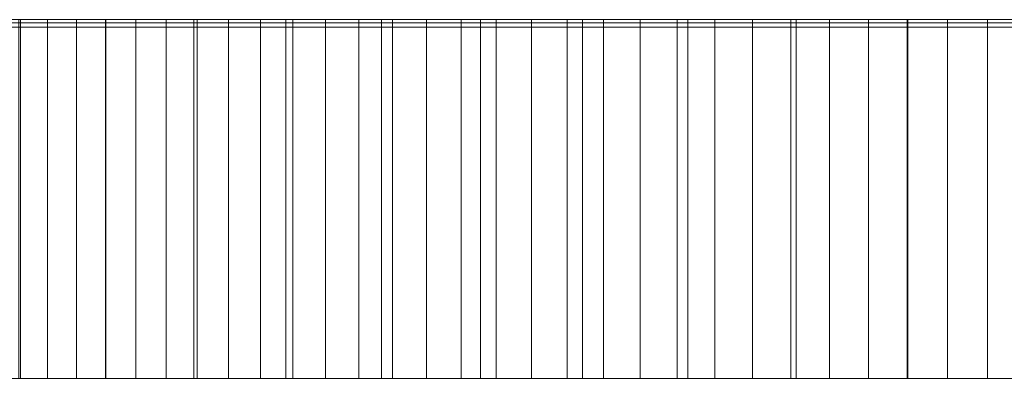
# Model space of a CAD drawing. Header units: millimetres. Extents: x -1780 to -880, y -660 to -620.
# Tile 3 of 9: x -1690 to -1580, y -660 to -620. Entities that reach past the tile are written whole.
import ezdxf

# ---------------------------------------------------------------- set-up
doc = ezdxf.new("R2010")
doc.units = ezdxf.units.MM
doc.header["$LTSCALE"] = 20
doc.layers.add('COTES', color=7, linetype='Continuous', lineweight=15, true_color=0x989898)

# ---------------------------------------------------------------- blocks, each defined once
blk = doc.blocks.new('Group')
at = {"layer": 'COTES', "color": 7, "linetype": 'Continuous', "lineweight": 9, "transparency": 33554687}
for points, invisible_edges in [([(-1779.64, -620, -2802.91), (-1329.13, -620, -2802.91), (-1769.64, -620, -2792.91), (-1779.64, -620, -2802.91)], 14), ([(-1329.13, -620, -2802.91), (-1329.13, -620, -2792.91), (-1769.64, -620, -2792.91), (-1329.13, -620, -2802.91)], 12), ([(-1586.68, -620.34, -895.95), (-1723.7, -620.34, -1056.75), (-1769.64, -620.34, -1262.87), (-1586.68, -620.34, -895.95)], 15), ([(-1265.12, -620.34, -818.17), (-1586.68, -620.34, -895.95), (-1769.64, -620.34, -1262.87), (-1265.12, -620.34, -818.17)], 15), ([(-889.95, -620.34, -1253.6), (-1265.12, -620.34, -818.17), (-1769.64, -620.34, -1262.87), (-889.95, -620.34, -1253.6)], 15), ([(-889.95, -620.34, -2792.91), (-889.95, -620.34, -1253.6), (-1769.64, -620.34, -1262.87), (-889.95, -620.34, -2792.91)], 14), ([(-889.95, -620.34, -2792.91), (-1769.64, -620.34, -1262.87), (-1769.64, -620.34, -2792.91), (-889.95, -620.34, -2792.91)], 9), ([(-1677.08, -620.34, -982.85), (-1702.23, -620.34, -1018.64), (-1723.7, -620.34, -1056.75), (-1677.08, -620.34, -982.85)], 15), ([(-1586.68, -620.34, -895.95), (-1677.08, -620.34, -982.85), (-1723.7, -620.34, -1056.75), (-1586.68, -620.34, -895.95)], 15), ([(-1677.08, -620.34, -982.85), (-1690.1, -620.34, -1000.43), (-1702.23, -620.34, -1018.64), (-1677.08, -620.34, -982.85)], 15), ([(-1686.92, -620, -995.98), (-1689.91, -620, -983.17), (-1698.94, -620, -995.63), (-1686.92, -620, -995.98)], 13), ([(-1690.1, -620, -1000.43), (-1686.92, -620, -995.98), (-1698.94, -620, -995.63), (-1690.1, -620, -1000.43)], 14), ([(-1683.69, -620.34, -991.56), (-1686.92, -620.34, -995.98), (-1690.1, -620.34, -1000.43), (-1683.69, -620.34, -991.56)], 12), ([(-1677.08, -620.34, -982.85), (-1683.69, -620.34, -991.56), (-1690.1, -620.34, -1000.43), (-1677.08, -620.34, -982.85)], 15), ([(-1677.08, -620, -982.85), (-1680.46, -620, -971.03), (-1689.91, -620, -983.17), (-1677.08, -620, -982.85)], 13), ([(-1680.41, -620, -987.18), (-1677.08, -620, -982.85), (-1689.91, -620, -983.17), (-1680.41, -620, -987.18)], 14), ([(-1683.69, -620, -991.56), (-1680.41, -620, -987.18), (-1689.91, -620, -983.17), (-1683.69, -620, -991.56)], 14), ([(-1686.92, -620, -995.98), (-1683.69, -620, -991.56), (-1689.91, -620, -983.17), (-1686.92, -620, -995.98)], 14), ([(-1677.08, -620.34, -982.85), (-1680.41, -620.34, -987.18), (-1683.69, -620.34, -991.56), (-1677.08, -620.34, -982.85)], 12), ([(-1666.75, -620, -970.1), (-1670.6, -620, -959.21), (-1680.46, -620, -971.03), (-1666.75, -620, -970.1)], 13), ([(-1670.24, -620, -974.31), (-1666.75, -620, -970.1), (-1680.46, -620, -971.03), (-1670.24, -620, -974.31)], 14), ([(-1673.69, -620, -978.56), (-1670.24, -620, -974.31), (-1680.46, -620, -971.03), (-1673.69, -620, -978.56)], 14), ([(-1677.08, -620, -982.85), (-1673.69, -620, -978.56), (-1680.46, -620, -971.03), (-1677.08, -620, -982.85)], 14), ([(-1670.24, -620.34, -974.31), (-1673.69, -620.34, -978.56), (-1677.08, -620.34, -982.85), (-1670.24, -620.34, -974.31)], 12), ([(-1663.2, -620.34, -965.93), (-1670.24, -620.34, -974.31), (-1677.08, -620.34, -982.85), (-1663.2, -620.34, -965.93)], 15), ([(-1640.85, -620.34, -941.91), (-1663.2, -620.34, -965.93), (-1677.08, -620.34, -982.85), (-1640.85, -620.34, -941.91)], 15), ([(-1586.68, -620.34, -895.95), (-1640.85, -620.34, -941.91), (-1677.08, -620.34, -982.85), (-1586.68, -620.34, -895.95)], 15), ([(-1659.6, -620, -961.81), (-1660.35, -620, -947.75), (-1670.6, -620, -959.21), (-1659.6, -620, -961.81)], 13), ([(-1663.2, -620, -965.93), (-1659.6, -620, -961.81), (-1670.6, -620, -959.21), (-1663.2, -620, -965.93)], 14), ([(-1666.75, -620, -970.1), (-1663.2, -620, -965.93), (-1670.6, -620, -959.21), (-1666.75, -620, -970.1)], 14), ([(-1663.2, -620.34, -965.93), (-1666.75, -620.34, -970.1), (-1670.24, -620.34, -974.31), (-1663.2, -620.34, -965.93)], 12), ([(-1655.95, -620.34, -957.74), (-1659.6, -620.34, -961.81), (-1663.2, -620.34, -965.93), (-1655.95, -620.34, -957.74)], 12), ([(-1640.85, -620.34, -941.91), (-1655.95, -620.34, -957.74), (-1663.2, -620.34, -965.93), (-1640.85, -620.34, -941.91)], 15), ([(-1648.5, -620, -949.73), (-1649.71, -620, -936.64), (-1660.35, -620, -947.75), (-1648.5, -620, -949.73)], 13), ([(-1652.25, -620, -953.71), (-1648.5, -620, -949.73), (-1660.35, -620, -947.75), (-1652.25, -620, -953.71)], 14), ([(-1655.95, -620, -957.74), (-1652.25, -620, -953.71), (-1660.35, -620, -947.75), (-1655.95, -620, -957.74)], 14), ([(-1659.6, -620, -961.81), (-1655.95, -620, -957.74), (-1660.35, -620, -947.75), (-1659.6, -620, -961.81)], 14), ([(-1648.5, -620.34, -949.73), (-1652.25, -620.34, -953.71), (-1655.95, -620.34, -957.74), (-1648.5, -620.34, -949.73)], 12), ([(-1640.85, -620.34, -941.91), (-1648.5, -620.34, -949.73), (-1655.95, -620.34, -957.74), (-1640.85, -620.34, -941.91)], 15), ([(-1636.95, -620, -938.07), (-1638.7, -620, -925.89), (-1649.71, -620, -936.64), (-1636.95, -620, -938.07)], 13), ([(-1640.85, -620, -941.91), (-1636.95, -620, -938.07), (-1649.71, -620, -936.64), (-1640.85, -620, -941.91)], 14), ([(-1644.7, -620, -945.79), (-1640.85, -620, -941.91), (-1649.71, -620, -936.64), (-1644.7, -620, -945.79)], 14), ([(-1648.5, -620, -949.73), (-1644.7, -620, -945.79), (-1649.71, -620, -936.64), (-1648.5, -620, -949.73)], 14), ([(-1640.85, -620.34, -941.91), (-1644.7, -620.34, -945.79), (-1648.5, -620.34, -949.73), (-1640.85, -620.34, -941.91)], 12), ([(-1629.02, -620.34, -930.53), (-1636.95, -620.34, -938.07), (-1640.85, -620.34, -941.91), (-1629.02, -620.34, -930.53)], 13), ([(-1616.77, -620.34, -919.61), (-1629.02, -620.34, -930.53), (-1640.85, -620.34, -941.91), (-1616.77, -620.34, -919.61)], 15), ([(-1586.68, -620.34, -895.95), (-1616.77, -620.34, -919.61), (-1640.85, -620.34, -941.91), (-1586.68, -620.34, -895.95)], 15), ([(-1624.98, -620, -926.84), (-1627.32, -620, -915.54), (-1638.7, -620, -925.89), (-1624.98, -620, -926.84)], 13), ([(-1629.02, -620, -930.53), (-1624.98, -620, -926.84), (-1638.7, -620, -925.89), (-1629.02, -620, -930.53)], 14), ([(-1633.01, -620, -934.28), (-1629.02, -620, -930.53), (-1638.7, -620, -925.89), (-1633.01, -620, -934.28)], 14), ([(-1636.95, -620, -938.07), (-1633.01, -620, -934.28), (-1638.7, -620, -925.89), (-1636.95, -620, -938.07)], 14), ([(-1629.02, -620.34, -930.53), (-1633.01, -620.34, -934.28), (-1636.95, -620.34, -938.07), (-1629.02, -620.34, -930.53)], 12), ([(-1620.9, -620.34, -923.2), (-1624.98, -620.34, -926.84), (-1629.02, -620.34, -930.53), (-1620.9, -620.34, -923.2)], 12), ([(-1616.77, -620.34, -919.61), (-1620.9, -620.34, -923.2), (-1629.02, -620.34, -930.53), (-1616.77, -620.34, -919.61)], 14), ([(-1616.77, -620, -919.61), (-1615.6, -620, -905.57), (-1627.32, -620, -915.54), (-1616.77, -620, -919.61)], 13), ([(-1620.9, -620, -923.2), (-1616.77, -620, -919.61), (-1627.32, -620, -915.54), (-1620.9, -620, -923.2)], 14), ([(-1624.98, -620, -926.84), (-1620.9, -620, -923.2), (-1627.32, -620, -915.54), (-1624.98, -620, -926.84)], 14), ([(-1616.77, -620, -919.61), (-1612.6, -620, -916.07), (-1615.6, -620, -905.57), (-1616.77, -620, -919.61)], 14), ([(-1608.38, -620.34, -912.59), (-1612.6, -620.34, -916.07), (-1616.77, -620.34, -919.61), (-1608.38, -620.34, -912.59)], 12), ([(-1599.83, -620.34, -905.77), (-1608.38, -620.34, -912.59), (-1616.77, -620.34, -919.61), (-1599.83, -620.34, -905.77)], 15), ([(-1586.68, -620.34, -895.95), (-1599.83, -620.34, -905.77), (-1616.77, -620.34, -919.61), (-1586.68, -620.34, -895.95)], 15), ([(-1604.13, -620, -909.15), (-1603.54, -620, -896.01), (-1615.6, -620, -905.57), (-1604.13, -620, -909.15)], 13), ([(-1608.38, -620, -912.59), (-1604.13, -620, -909.15), (-1615.6, -620, -905.57), (-1608.38, -620, -912.59)], 14), ([(-1612.6, -620, -916.07), (-1608.38, -620, -912.59), (-1615.6, -620, -905.57), (-1612.6, -620, -916.07)], 14), ([(-1599.83, -620.34, -905.77), (-1604.13, -620.34, -909.15), (-1608.38, -620.34, -912.59), (-1599.83, -620.34, -905.77)], 12), ([(-1604.13, -620, -909.15), (-1599.83, -620, -905.77), (-1603.54, -620, -896.01), (-1604.13, -620, -909.15)], 14), ([(-1591.1, -620, -899.17), (-1591.17, -620, -886.88), (-1603.54, -620, -896.01), (-1591.1, -620, -899.17)], 13), ([(-1595.48, -620, -902.45), (-1591.1, -620, -899.17), (-1603.54, -620, -896.01), (-1595.48, -620, -902.45)], 14), ([(-1599.83, -620, -905.77), (-1595.48, -620, -902.45), (-1603.54, -620, -896.01), (-1599.83, -620, -905.77)], 14), ([(-1591.1, -620.34, -899.17), (-1595.48, -620.34, -902.45), (-1599.83, -620.34, -905.77), (-1591.1, -620.34, -899.17)], 12), ([(-1586.68, -620.34, -895.95), (-1591.1, -620.34, -899.17), (-1599.83, -620.34, -905.77), (-1586.68, -620.34, -895.95)], 14), ([(-1577.71, -620, -889.68), (-1578.49, -620, -878.16), (-1591.17, -620, -886.88), (-1577.71, -620, -889.68)], 13), ([(-1582.21, -620, -892.79), (-1577.71, -620, -889.68), (-1591.17, -620, -886.88), (-1582.21, -620, -892.79)], 14), ([(-1586.68, -620, -895.95), (-1582.21, -620, -892.79), (-1591.17, -620, -886.88), (-1586.68, -620, -895.95)], 14), ([(-1591.1, -620, -899.17), (-1586.68, -620, -895.95), (-1591.17, -620, -886.88), (-1591.1, -620, -899.17)], 14), ([(-1577.71, -620.34, -889.68), (-1582.21, -620.34, -892.79), (-1586.68, -620.34, -895.95), (-1577.71, -620.34, -889.68)], 12), ([(-1563.98, -620.34, -880.7), (-1577.71, -620.34, -889.68), (-1586.68, -620.34, -895.95), (-1563.98, -620.34, -880.7)], 15), ([(-1535.55, -620.34, -864.31), (-1563.98, -620.34, -880.7), (-1586.68, -620.34, -895.95), (-1535.55, -620.34, -864.31)], 15), ([(-1459.85, -620.34, -832.95), (-1535.55, -620.34, -864.31), (-1586.68, -620.34, -895.95), (-1459.85, -620.34, -832.95)], 15), ([(-1265.12, -620.34, -818.17), (-1459.85, -620.34, -832.95), (-1586.68, -620.34, -895.95), (-1265.12, -620.34, -818.17)], 15), ([(-1586.68, -620.84, -895.95), (-1723.7, -620.84, -1056.75), (-1769.64, -620.84, -1262.87), (-1586.68, -620.84, -895.95)], 15), ([(-1265.12, -620.84, -818.17), (-1586.68, -620.84, -895.95), (-1769.64, -620.84, -1262.87), (-1265.12, -620.84, -818.17)], 15), ([(-889.95, -620.84, -1253.6), (-1265.12, -620.84, -818.17), (-1769.64, -620.84, -1262.87), (-889.95, -620.84, -1253.6)], 15), ([(-889.95, -620.84, -2792.91), (-889.95, -620.84, -1253.6), (-1769.64, -620.84, -1262.87), (-889.95, -620.84, -2792.91)], 14), ([(-889.95, -620.84, -2792.91), (-1769.64, -620.84, -1262.87), (-1769.64, -620.84, -2792.91), (-889.95, -620.84, -2792.91)], 9), ([(-1677.08, -620.84, -982.85), (-1702.23, -620.84, -1018.64), (-1723.7, -620.84, -1056.75), (-1677.08, -620.84, -982.85)], 15), ([(-1586.68, -620.84, -895.95), (-1677.08, -620.84, -982.85), (-1723.7, -620.84, -1056.75), (-1586.68, -620.84, -895.95)], 15), ([(-1677.08, -620.84, -982.85), (-1690.1, -620.84, -1000.43), (-1702.23, -620.84, -1018.64), (-1677.08, -620.84, -982.85)], 15), ([(-1683.69, -620.84, -991.56), (-1686.92, -620.84, -995.98), (-1690.1, -620.84, -1000.43), (-1683.69, -620.84, -991.56)], 12), ([(-1677.08, -620.84, -982.85), (-1683.69, -620.84, -991.56), (-1690.1, -620.84, -1000.43), (-1677.08, -620.84, -982.85)], 15), ([(-1677.08, -620.84, -982.85), (-1680.41, -620.84, -987.18), (-1683.69, -620.84, -991.56), (-1677.08, -620.84, -982.85)], 12), ([(-1670.24, -620.84, -974.31), (-1673.69, -620.84, -978.56), (-1677.08, -620.84, -982.85), (-1670.24, -620.84, -974.31)], 12), ([(-1663.2, -620.84, -965.93), (-1670.24, -620.84, -974.31), (-1677.08, -620.84, -982.85), (-1663.2, -620.84, -965.93)], 15), ([(-1640.85, -620.84, -941.91), (-1663.2, -620.84, -965.93), (-1677.08, -620.84, -982.85), (-1640.85, -620.84, -941.91)], 15), ([(-1586.68, -620.84, -895.95), (-1640.85, -620.84, -941.91), (-1677.08, -620.84, -982.85), (-1586.68, -620.84, -895.95)], 15), ([(-1663.2, -620.84, -965.93), (-1666.75, -620.84, -970.1), (-1670.24, -620.84, -974.31), (-1663.2, -620.84, -965.93)], 12), ([(-1655.95, -620.84, -957.74), (-1659.6, -620.84, -961.81), (-1663.2, -620.84, -965.93), (-1655.95, -620.84, -957.74)], 12), ([(-1640.85, -620.84, -941.91), (-1655.95, -620.84, -957.74), (-1663.2, -620.84, -965.93), (-1640.85, -620.84, -941.91)], 15), ([(-1648.5, -620.84, -949.73), (-1652.25, -620.84, -953.71), (-1655.95, -620.84, -957.74), (-1648.5, -620.84, -949.73)], 12), ([(-1640.85, -620.84, -941.91), (-1648.5, -620.84, -949.73), (-1655.95, -620.84, -957.74), (-1640.85, -620.84, -941.91)], 15), ([(-1640.85, -620.84, -941.91), (-1644.7, -620.84, -945.79), (-1648.5, -620.84, -949.73), (-1640.85, -620.84, -941.91)], 12), ([(-1629.02, -620.84, -930.53), (-1636.95, -620.84, -938.07), (-1640.85, -620.84, -941.91), (-1629.02, -620.84, -930.53)], 13), ([(-1616.77, -620.84, -919.61), (-1629.02, -620.84, -930.53), (-1640.85, -620.84, -941.91), (-1616.77, -620.84, -919.61)], 15), ([(-1586.68, -620.84, -895.95), (-1616.77, -620.84, -919.61), (-1640.85, -620.84, -941.91), (-1586.68, -620.84, -895.95)], 15), ([(-1629.02, -620.84, -930.53), (-1633.01, -620.84, -934.28), (-1636.95, -620.84, -938.07), (-1629.02, -620.84, -930.53)], 12), ([(-1620.9, -620.84, -923.2), (-1624.98, -620.84, -926.84), (-1629.02, -620.84, -930.53), (-1620.9, -620.84, -923.2)], 12), ([(-1616.77, -620.84, -919.61), (-1620.9, -620.84, -923.2), (-1629.02, -620.84, -930.53), (-1616.77, -620.84, -919.61)], 14), ([(-1608.38, -620.84, -912.59), (-1612.6, -620.84, -916.07), (-1616.77, -620.84, -919.61), (-1608.38, -620.84, -912.59)], 12), ([(-1599.83, -620.84, -905.77), (-1608.38, -620.84, -912.59), (-1616.77, -620.84, -919.61), (-1599.83, -620.84, -905.77)], 15), ([(-1586.68, -620.84, -895.95), (-1599.83, -620.84, -905.77), (-1616.77, -620.84, -919.61), (-1586.68, -620.84, -895.95)], 15), ([(-1599.83, -620.84, -905.77), (-1604.13, -620.84, -909.15), (-1608.38, -620.84, -912.59), (-1599.83, -620.84, -905.77)], 12), ([(-1591.1, -620.84, -899.17), (-1595.48, -620.84, -902.45), (-1599.83, -620.84, -905.77), (-1591.1, -620.84, -899.17)], 12), ([(-1586.68, -620.84, -895.95), (-1591.1, -620.84, -899.17), (-1599.83, -620.84, -905.77), (-1586.68, -620.84, -895.95)], 14), ([(-1577.71, -620.84, -889.68), (-1582.21, -620.84, -892.79), (-1586.68, -620.84, -895.95), (-1577.71, -620.84, -889.68)], 12), ([(-1563.98, -620.84, -880.7), (-1577.71, -620.84, -889.68), (-1586.68, -620.84, -895.95), (-1563.98, -620.84, -880.7)], 15), ([(-1535.55, -620.84, -864.31), (-1563.98, -620.84, -880.7), (-1586.68, -620.84, -895.95), (-1535.55, -620.84, -864.31)], 15), ([(-1459.85, -620.84, -832.95), (-1535.55, -620.84, -864.31), (-1586.68, -620.84, -895.95), (-1459.85, -620.84, -832.95)], 15), ([(-1265.12, -620.84, -818.17), (-1459.85, -620.84, -832.95), (-1586.68, -620.84, -895.95), (-1265.12, -620.84, -818.17)], 15), ([(-1779.64, -660, -2802.91), (-1329.13, -660, -2802.91), (-1769.64, -660, -2792.91), (-1779.64, -660, -2802.91)], 14), ([(-1329.13, -660, -2802.91), (-1329.13, -660, -2792.91), (-1769.64, -660, -2792.91), (-1329.13, -660, -2802.91)], 12), ([(-1686.92, -660, -995.98), (-1689.91, -660, -983.17), (-1698.94, -660, -995.63), (-1686.92, -660, -995.98)], 13), ([(-1690.1, -660, -1000.43), (-1686.92, -660, -995.98), (-1698.94, -660, -995.63), (-1690.1, -660, -1000.43)], 14), ([(-1677.08, -660, -982.85), (-1680.46, -660, -971.03), (-1689.91, -660, -983.17), (-1677.08, -660, -982.85)], 13), ([(-1680.41, -660, -987.18), (-1677.08, -660, -982.85), (-1689.91, -660, -983.17), (-1680.41, -660, -987.18)], 14), ([(-1683.69, -660, -991.56), (-1680.41, -660, -987.18), (-1689.91, -660, -983.17), (-1683.69, -660, -991.56)], 14), ([(-1686.92, -660, -995.98), (-1683.69, -660, -991.56), (-1689.91, -660, -983.17), (-1686.92, -660, -995.98)], 14), ([(-1666.75, -660, -970.1), (-1670.6, -660, -959.21), (-1680.46, -660, -971.03), (-1666.75, -660, -970.1)], 13), ([(-1670.24, -660, -974.31), (-1666.75, -660, -970.1), (-1680.46, -660, -971.03), (-1670.24, -660, -974.31)], 14), ([(-1673.69, -660, -978.56), (-1670.24, -660, -974.31), (-1680.46, -660, -971.03), (-1673.69, -660, -978.56)], 14), ([(-1677.08, -660, -982.85), (-1673.69, -660, -978.56), (-1680.46, -660, -971.03), (-1677.08, -660, -982.85)], 14), ([(-1659.6, -660, -961.81), (-1660.35, -660, -947.75), (-1670.6, -660, -959.21), (-1659.6, -660, -961.81)], 13), ([(-1663.2, -660, -965.93), (-1659.6, -660, -961.81), (-1670.6, -660, -959.21), (-1663.2, -660, -965.93)], 14), ([(-1666.75, -660, -970.1), (-1663.2, -660, -965.93), (-1670.6, -660, -959.21), (-1666.75, -660, -970.1)], 14), ([(-1648.5, -660, -949.73), (-1649.71, -660, -936.64), (-1660.35, -660, -947.75), (-1648.5, -660, -949.73)], 13), ([(-1652.25, -660, -953.71), (-1648.5, -660, -949.73), (-1660.35, -660, -947.75), (-1652.25, -660, -953.71)], 14), ([(-1655.95, -660, -957.74), (-1652.25, -660, -953.71), (-1660.35, -660, -947.75), (-1655.95, -660, -957.74)], 14), ([(-1659.6, -660, -961.81), (-1655.95, -660, -957.74), (-1660.35, -660, -947.75), (-1659.6, -660, -961.81)], 14), ([(-1636.95, -660, -938.07), (-1638.7, -660, -925.89), (-1649.71, -660, -936.64), (-1636.95, -660, -938.07)], 13), ([(-1640.85, -660, -941.91), (-1636.95, -660, -938.07), (-1649.71, -660, -936.64), (-1640.85, -660, -941.91)], 14), ([(-1644.7, -660, -945.79), (-1640.85, -660, -941.91), (-1649.71, -660, -936.64), (-1644.7, -660, -945.79)], 14), ([(-1648.5, -660, -949.73), (-1644.7, -660, -945.79), (-1649.71, -660, -936.64), (-1648.5, -660, -949.73)], 14), ([(-1624.98, -660, -926.84), (-1627.32, -660, -915.54), (-1638.7, -660, -925.89), (-1624.98, -660, -926.84)], 13), ([(-1629.02, -660, -930.53), (-1624.98, -660, -926.84), (-1638.7, -660, -925.89), (-1629.02, -660, -930.53)], 14), ([(-1633.01, -660, -934.28), (-1629.02, -660, -930.53), (-1638.7, -660, -925.89), (-1633.01, -660, -934.28)], 14), ([(-1636.95, -660, -938.07), (-1633.01, -660, -934.28), (-1638.7, -660, -925.89), (-1636.95, -660, -938.07)], 14), ([(-1616.77, -660, -919.61), (-1615.6, -660, -905.57), (-1627.32, -660, -915.54), (-1616.77, -660, -919.61)], 13), ([(-1620.9, -660, -923.2), (-1616.77, -660, -919.61), (-1627.32, -660, -915.54), (-1620.9, -660, -923.2)], 14), ([(-1624.98, -660, -926.84), (-1620.9, -660, -923.2), (-1627.32, -660, -915.54), (-1624.98, -660, -926.84)], 14), ([(-1616.77, -660, -919.61), (-1612.6, -660, -916.07), (-1615.6, -660, -905.57), (-1616.77, -660, -919.61)], 14), ([(-1604.13, -660, -909.15), (-1603.54, -660, -896.01), (-1615.6, -660, -905.57), (-1604.13, -660, -909.15)], 13), ([(-1608.38, -660, -912.59), (-1604.13, -660, -909.15), (-1615.6, -660, -905.57), (-1608.38, -660, -912.59)], 14), ([(-1612.6, -660, -916.07), (-1608.38, -660, -912.59), (-1615.6, -660, -905.57), (-1612.6, -660, -916.07)], 14), ([(-1604.13, -660, -909.15), (-1599.83, -660, -905.77), (-1603.54, -660, -896.01), (-1604.13, -660, -909.15)], 14), ([(-1591.1, -660, -899.17), (-1591.17, -660, -886.88), (-1603.54, -660, -896.01), (-1591.1, -660, -899.17)], 13), ([(-1595.48, -660, -902.45), (-1591.1, -660, -899.17), (-1603.54, -660, -896.01), (-1595.48, -660, -902.45)], 14), ([(-1599.83, -660, -905.77), (-1595.48, -660, -902.45), (-1603.54, -660, -896.01), (-1599.83, -660, -905.77)], 14), ([(-1577.71, -660, -889.68), (-1578.49, -660, -878.16), (-1591.17, -660, -886.88), (-1577.71, -660, -889.68)], 13), ([(-1582.21, -660, -892.79), (-1577.71, -660, -889.68), (-1591.17, -660, -886.88), (-1582.21, -660, -892.79)], 14), ([(-1586.68, -660, -895.95), (-1582.21, -660, -892.79), (-1591.17, -660, -886.88), (-1586.68, -660, -895.95)], 14), ([(-1591.1, -660, -899.17), (-1586.68, -660, -895.95), (-1591.17, -660, -886.88), (-1591.1, -660, -899.17)], 14)]:
    blk.add_3dface(points, dxfattribs=dict(at, invisible_edges=invisible_edges))
for points in [[(-1329.13, -620, -2802.91), (-1329.13, -660, -2802.91), (-1779.64, -660, -2802.91), (-1779.64, -620, -2802.91)], [(-1769.64, -620, -2792.91), (-1769.64, -660, -2792.91), (-1329.13, -660, -2792.91), (-1329.13, -620, -2792.91)], [(-889.95, -620.34, -2792.91), (-889.95, -620.84, -2792.91), (-1769.64, -620.84, -2792.91), (-1769.64, -620.34, -2792.91)], [(-1698.94, -620, -995.63), (-1698.94, -660, -995.63), (-1689.91, -660, -983.17), (-1689.91, -620, -983.17)], [(-1686.92, -620, -995.98), (-1686.92, -660, -995.98), (-1690.1, -660, -1000.43), (-1690.1, -620, -1000.43)], [(-1690.1, -620.34, -1000.43), (-1690.1, -620.84, -1000.43), (-1686.92, -620.84, -995.98), (-1686.92, -620.34, -995.98)], [(-1689.91, -620, -983.17), (-1689.91, -660, -983.17), (-1680.46, -660, -971.03), (-1680.46, -620, -971.03)], [(-1683.69, -620, -991.56), (-1683.69, -660, -991.56), (-1686.92, -660, -995.98), (-1686.92, -620, -995.98)], [(-1686.92, -620.34, -995.98), (-1686.92, -620.84, -995.98), (-1683.69, -620.84, -991.56), (-1683.69, -620.34, -991.56)], [(-1680.41, -620, -987.18), (-1680.41, -660, -987.18), (-1683.69, -660, -991.56), (-1683.69, -620, -991.56)], [(-1683.69, -620.34, -991.56), (-1683.69, -620.84, -991.56), (-1680.41, -620.84, -987.18), (-1680.41, -620.34, -987.18)], [(-1680.46, -620, -971.03), (-1680.46, -660, -971.03), (-1670.6, -660, -959.21), (-1670.6, -620, -959.21)], [(-1677.08, -620, -982.85), (-1677.08, -660, -982.85), (-1680.41, -660, -987.18), (-1680.41, -620, -987.18)], [(-1680.41, -620.34, -987.18), (-1680.41, -620.84, -987.18), (-1677.08, -620.84, -982.85), (-1677.08, -620.34, -982.85)], [(-1673.69, -620, -978.56), (-1673.69, -660, -978.56), (-1677.08, -660, -982.85), (-1677.08, -620, -982.85)], [(-1677.08, -620.34, -982.85), (-1677.08, -620.84, -982.85), (-1673.69, -620.84, -978.56), (-1673.69, -620.34, -978.56)], [(-1670.24, -620, -974.31), (-1670.24, -660, -974.31), (-1673.69, -660, -978.56), (-1673.69, -620, -978.56)], [(-1673.69, -620.34, -978.56), (-1673.69, -620.84, -978.56), (-1670.24, -620.84, -974.31), (-1670.24, -620.34, -974.31)], [(-1670.6, -620, -959.21), (-1670.6, -660, -959.21), (-1660.35, -660, -947.75), (-1660.35, -620, -947.75)], [(-1666.75, -620, -970.1), (-1666.75, -660, -970.1), (-1670.24, -660, -974.31), (-1670.24, -620, -974.31)], [(-1670.24, -620.34, -974.31), (-1670.24, -620.84, -974.31), (-1666.75, -620.84, -970.1), (-1666.75, -620.34, -970.1)], [(-1663.2, -620, -965.93), (-1663.2, -660, -965.93), (-1666.75, -660, -970.1), (-1666.75, -620, -970.1)], [(-1666.75, -620.34, -970.1), (-1666.75, -620.84, -970.1), (-1663.2, -620.84, -965.93), (-1663.2, -620.34, -965.93)], [(-1659.6, -620, -961.81), (-1659.6, -660, -961.81), (-1663.2, -660, -965.93), (-1663.2, -620, -965.93)], [(-1663.2, -620.34, -965.93), (-1663.2, -620.84, -965.93), (-1659.6, -620.84, -961.81), (-1659.6, -620.34, -961.81)], [(-1660.35, -620, -947.75), (-1660.35, -660, -947.75), (-1649.71, -660, -936.64), (-1649.71, -620, -936.64)], [(-1655.95, -620, -957.74), (-1655.95, -660, -957.74), (-1659.6, -660, -961.81), (-1659.6, -620, -961.81)], [(-1659.6, -620.34, -961.81), (-1659.6, -620.84, -961.81), (-1655.95, -620.84, -957.74), (-1655.95, -620.34, -957.74)], [(-1652.25, -620, -953.71), (-1652.25, -660, -953.71), (-1655.95, -660, -957.74), (-1655.95, -620, -957.74)], [(-1655.95, -620.34, -957.74), (-1655.95, -620.84, -957.74), (-1652.25, -620.84, -953.71), (-1652.25, -620.34, -953.71)], [(-1648.5, -620, -949.73), (-1648.5, -660, -949.73), (-1652.25, -660, -953.71), (-1652.25, -620, -953.71)], [(-1652.25, -620.34, -953.71), (-1652.25, -620.84, -953.71), (-1648.5, -620.84, -949.73), (-1648.5, -620.34, -949.73)], [(-1649.71, -620, -936.64), (-1649.71, -660, -936.64), (-1638.7, -660, -925.89), (-1638.7, -620, -925.89)], [(-1644.7, -620, -945.79), (-1644.7, -660, -945.79), (-1648.5, -660, -949.73), (-1648.5, -620, -949.73)], [(-1648.5, -620.34, -949.73), (-1648.5, -620.84, -949.73), (-1644.7, -620.84, -945.79), (-1644.7, -620.34, -945.79)], [(-1640.85, -620, -941.91), (-1640.85, -660, -941.91), (-1644.7, -660, -945.79), (-1644.7, -620, -945.79)], [(-1644.7, -620.34, -945.79), (-1644.7, -620.84, -945.79), (-1640.85, -620.84, -941.91), (-1640.85, -620.34, -941.91)], [(-1636.95, -620, -938.07), (-1636.95, -660, -938.07), (-1640.85, -660, -941.91), (-1640.85, -620, -941.91)], [(-1640.85, -620.34, -941.91), (-1640.85, -620.84, -941.91), (-1636.95, -620.84, -938.07), (-1636.95, -620.34, -938.07)], [(-1638.7, -620, -925.89), (-1638.7, -660, -925.89), (-1627.32, -660, -915.54), (-1627.32, -620, -915.54)], [(-1633.01, -620, -934.28), (-1633.01, -660, -934.28), (-1636.95, -660, -938.07), (-1636.95, -620, -938.07)], [(-1636.95, -620.34, -938.07), (-1636.95, -620.84, -938.07), (-1633.01, -620.84, -934.28), (-1633.01, -620.34, -934.28)], [(-1629.02, -620, -930.53), (-1629.02, -660, -930.53), (-1633.01, -660, -934.28), (-1633.01, -620, -934.28)], [(-1633.01, -620.34, -934.28), (-1633.01, -620.84, -934.28), (-1629.02, -620.84, -930.53), (-1629.02, -620.34, -930.53)], [(-1624.98, -620, -926.84), (-1624.98, -660, -926.84), (-1629.02, -660, -930.53), (-1629.02, -620, -930.53)], [(-1629.02, -620.34, -930.53), (-1629.02, -620.84, -930.53), (-1624.98, -620.84, -926.84), (-1624.98, -620.34, -926.84)], [(-1627.32, -620, -915.54), (-1627.32, -660, -915.54), (-1615.6, -660, -905.57), (-1615.6, -620, -905.57)], [(-1620.9, -620, -923.2), (-1620.9, -660, -923.2), (-1624.98, -660, -926.84), (-1624.98, -620, -926.84)], [(-1624.98, -620.34, -926.84), (-1624.98, -620.84, -926.84), (-1620.9, -620.84, -923.2), (-1620.9, -620.34, -923.2)], [(-1616.77, -620, -919.61), (-1616.77, -660, -919.61), (-1620.9, -660, -923.2), (-1620.9, -620, -923.2)], [(-1620.9, -620.34, -923.2), (-1620.9, -620.84, -923.2), (-1616.77, -620.84, -919.61), (-1616.77, -620.34, -919.61)], [(-1612.6, -620, -916.07), (-1612.6, -660, -916.07), (-1616.77, -660, -919.61), (-1616.77, -620, -919.61)], [(-1616.77, -620.34, -919.61), (-1616.77, -620.84, -919.61), (-1612.6, -620.84, -916.07), (-1612.6, -620.34, -916.07)], [(-1615.6, -620, -905.57), (-1615.6, -660, -905.57), (-1603.54, -660, -896.01), (-1603.54, -620, -896.01)], [(-1608.38, -620, -912.59), (-1608.38, -660, -912.59), (-1612.6, -660, -916.07), (-1612.6, -620, -916.07)], [(-1612.6, -620.34, -916.07), (-1612.6, -620.84, -916.07), (-1608.38, -620.84, -912.59), (-1608.38, -620.34, -912.59)], [(-1604.13, -620, -909.15), (-1604.13, -660, -909.15), (-1608.38, -660, -912.59), (-1608.38, -620, -912.59)], [(-1608.38, -620.34, -912.59), (-1608.38, -620.84, -912.59), (-1604.13, -620.84, -909.15), (-1604.13, -620.34, -909.15)], [(-1599.83, -620, -905.77), (-1599.83, -660, -905.77), (-1604.13, -660, -909.15), (-1604.13, -620, -909.15)], [(-1604.13, -620.34, -909.15), (-1604.13, -620.84, -909.15), (-1599.83, -620.84, -905.77), (-1599.83, -620.34, -905.77)], [(-1603.54, -620, -896.01), (-1603.54, -660, -896.01), (-1591.17, -660, -886.88), (-1591.17, -620, -886.88)], [(-1595.48, -620, -902.45), (-1595.48, -660, -902.45), (-1599.83, -660, -905.77), (-1599.83, -620, -905.77)], [(-1599.83, -620.34, -905.77), (-1599.83, -620.84, -905.77), (-1595.48, -620.84, -902.45), (-1595.48, -620.34, -902.45)], [(-1591.1, -620, -899.17), (-1591.1, -660, -899.17), (-1595.48, -660, -902.45), (-1595.48, -620, -902.45)], [(-1595.48, -620.34, -902.45), (-1595.48, -620.84, -902.45), (-1591.1, -620.84, -899.17), (-1591.1, -620.34, -899.17)], [(-1591.17, -620, -886.88), (-1591.17, -660, -886.88), (-1578.49, -660, -878.16), (-1578.49, -620, -878.16)], [(-1586.68, -620, -895.95), (-1586.68, -660, -895.95), (-1591.1, -660, -899.17), (-1591.1, -620, -899.17)], [(-1591.1, -620.34, -899.17), (-1591.1, -620.84, -899.17), (-1586.68, -620.84, -895.95), (-1586.68, -620.34, -895.95)], [(-1582.21, -620, -892.79), (-1582.21, -660, -892.79), (-1586.68, -660, -895.95), (-1586.68, -620, -895.95)], [(-1586.68, -620.34, -895.95), (-1586.68, -620.84, -895.95), (-1582.21, -620.84, -892.79), (-1582.21, -620.34, -892.79)], [(-1577.71, -620, -889.68), (-1577.71, -660, -889.68), (-1582.21, -660, -892.79), (-1582.21, -620, -892.79)], [(-1582.21, -620.34, -892.79), (-1582.21, -620.84, -892.79), (-1577.71, -620.84, -889.68), (-1577.71, -620.34, -889.68)]]:
    blk.add_3dface(points, dxfattribs=at)

msp = doc.modelspace()

# ---------------------------------------------------------------- block references
at = {"layer": 'COTES', "color": 7, "transparency": 33554687}
msp.add_blockref('Group', (0, 0), dxfattribs=at)

doc.saveas('drawing.dxf')
